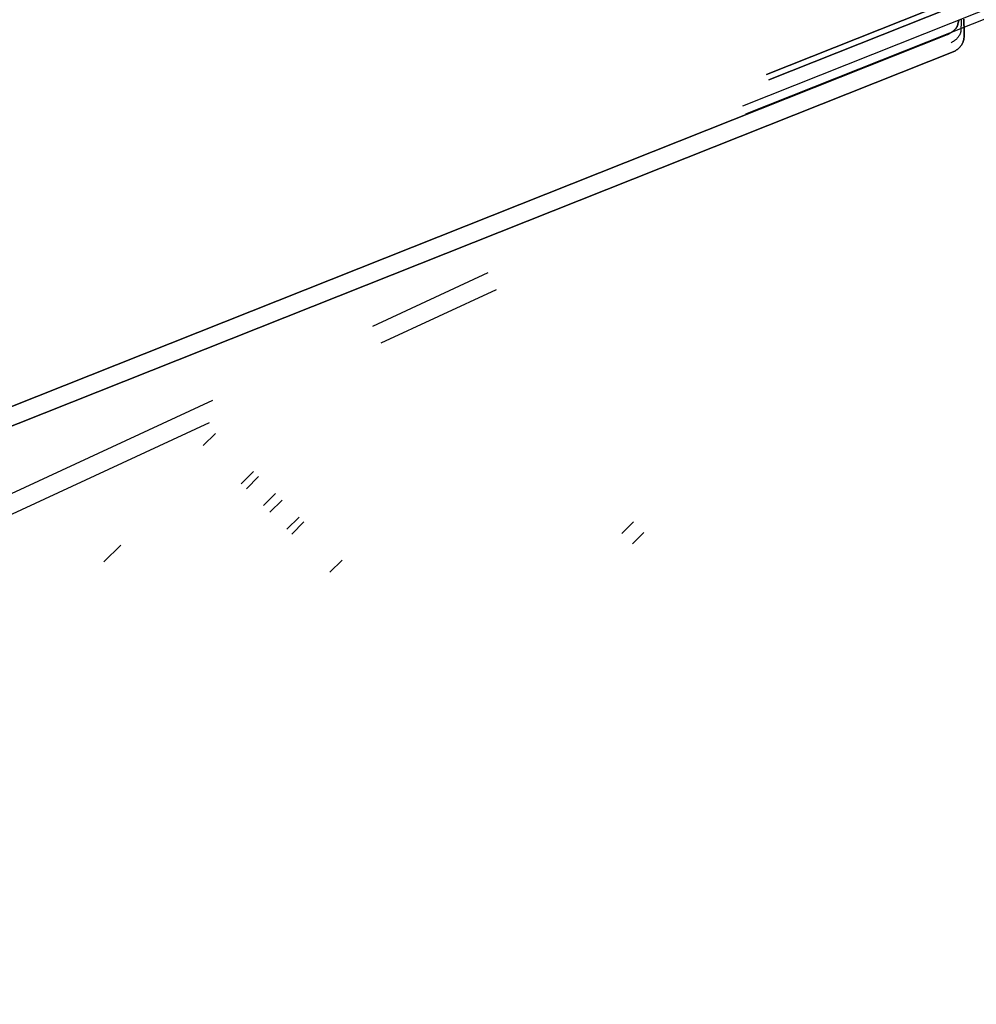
# Model space of a CAD drawing. Header units: millimetres. Extents: x -630 to 192, y -7 to 1615.
# Tile 37 of 249: x -541 to -466, y 4 to 82. Entities that reach past the tile are written whole.
import ezdxf

# ---------------------------------------------------------------- set-up
doc = ezdxf.new("R2010")
doc.units = ezdxf.units.MM
doc.header["$MEASUREMENT"] = 0
doc.layers.add('OVIDIO 160x80x72h', color=7, linetype='Continuous')

msp = doc.modelspace()

# ---------------------------------------------------------------- linework, layer by layer
at = {"layer": 'OVIDIO 160x80x72h', "extrusion": (-0.045678, -0.114881, 0.992329)}
for points in [[(-559.343, 30.071), (-559.343, -76.785)], [(-559.343, -76.785), (-559.343, 30.071)], [(-558.886, -76.785), (-558.886, 30.071)], [(-558.886, 30.071), (-558.886, -76.785)], [(-544.404, -63.038), (-544.404, -7.848)], [(-544.633, -62.821), (-544.633, -8.417)]]:
    msp.add_lwpolyline(points, dxfattribs=at)
at = {"layer": 'OVIDIO 160x80x72h', "extrusion": (0.12261, -0.276089, 0.953279)}
for points in [[(-445.362, 458.58), (-445.362, 486.126)], [(-445.267, 458.58), (-445.267, 485.607)], [(-395.019, 457.08), (-395.019, 455.58)], [(-395.019, 455.58), (-395.019, 457.08)], [(-398.922, 457.08), (-398.922, 455.58)], [(-402.825, 455.58), (-402.825, 457.08)], [(-402.825, 457.08), (-402.825, 455.58)], [(-402.174, 457.08), (-402.174, 455.58)], [(-401.524, 455.58), (-401.524, 457.08)], [(-401.524, 457.08), (-401.524, 455.58)], [(-406.274, 457.08), (-406.274, 455.58)], [(-412.521, 455.58), (-412.521, 457.08)], [(-412.521, 457.08), (-412.521, 455.58)], [(-411.772, 457.08), (-411.772, 455.58)], [(-411.024, 457.08), (-411.024, 455.58)], [(-411.024, 455.58), (-411.024, 457.08)], [(-440.362, 457.08), (-440.362, 455.58)], [(-467.552, 457.08), (-467.552, 455.58)], [(-466.902, 457.08), (-466.902, 455.58)], [(-466.902, 455.58), (-466.902, 457.08)], [(-471.545, 457.08), (-471.545, 455.58)], [(-476.937, 457.08), (-476.937, 455.58)], [(-476.188, 457.08), (-476.188, 455.58)], [(-476.188, 455.58), (-476.188, 457.08)]]:
    msp.add_lwpolyline(points, dxfattribs=at)
at = {"layer": 'OVIDIO 160x80x72h', "extrusion": (-0.166244, -0.166244, 0.97197)}
for points in [[(-440.444, -148.414), (-440.444, -180.078)], [(-440.444, -180.078), (-440.444, -148.414)], [(-440.444, -179.273), (-440.444, -148.042)], [(-440.444, -148.042), (-440.444, -179.273)]]:
    msp.add_lwpolyline(points, dxfattribs=at)
at = {"layer": 'OVIDIO 160x80x72h', "extrusion": (0.235702, 0.235702, 0.942809)}
for points in [[(442.342, 639.807), (442.342, 530.729)], [(441.393, 530.729), (441.393, 639.807)], [(439.496, 639.807), (439.496, 530.729)], [(438.547, 530.729), (438.547, 639.807)], [(426.006, 618.897), (426.006, 513.489)], [(422.5, 613.802), (422.5, 509.262)]]:
    msp.add_lwpolyline(points, dxfattribs=at)
at = {"layer": 'OVIDIO 160x80x72h', "extrusion": (-0.114881, -0.045678, 0.992329)}
for points in [[(-250.06, -422.78), (-250.06, -315.924)], [(-250.06, -315.924), (-250.06, -422.78)], [(-249.604, -315.924), (-249.604, -422.78)], [(-249.604, -422.78), (-249.604, -315.924)], [(-264.542, -409.033), (-264.542, -353.842)], [(-248.46, -316.577), (-248.46, -425.492)], [(-264.314, -408.816), (-264.314, -354.411)], [(-247.772, -316.578), (-247.772, -425.492)]]:
    msp.add_lwpolyline(points, dxfattribs=at)
at = {"layer": 'OVIDIO 160x80x72h', "extrusion": (1, 0, 0)}
for points in [[(80.157, 666.826), (81.471, 669.455)], [(76.806, 683.349), (78.147, 686.032)], [(74.505, 684.499), (75.846, 687.183)], [(73.545, 688.333), (72.204, 685.65)], [(43.527, 699.988), (44.869, 702.672)], [(42.66, 700.422), (41.989, 699.08)]]:
    msp.add_lwpolyline(points, dxfattribs=at)
at = {"layer": 'OVIDIO 160x80x72h', "extrusion": (0.925924, 0.315264, 0.208021)}
msp.add_lwpolyline([(225.952, 752.182), (227.234, 752.966)], dxfattribs=at)
at = {"layer": 'OVIDIO 160x80x72h', "extrusion": (0.947935, 0.180645, 0.262271)}
for points in [[(167.393, 773.422), (166.512, 772.208)], [(166.512, 772.208), (167.393, 773.422)], [(166.512, 772.208), (166.632, 772.374)]]:
    msp.add_lwpolyline(points, dxfattribs=at)
at = {"layer": 'OVIDIO 160x80x72h', "extrusion": (0.202866, 0.108989, 0.973122)}
for points in [[(292.401, 529.073), (292.401, 521.029)], [(292.401, 521.029), (292.401, 529.073)], [(291.688, 521.029), (291.688, 529.073)], [(290.975, 521.029), (290.975, 529.073)], [(290.975, 529.073), (290.975, 521.029)], [(290.603, 538.964), (290.603, 529.174)], [(290.603, 529.174), (290.603, 538.964)], [(289.891, 529.174), (289.891, 538.964)], [(289.178, 529.174), (289.178, 538.964)], [(289.178, 538.964), (289.178, 529.174)], [(291.688, 539.065), (291.688, 596.446)], [(290.975, 539.065), (290.975, 596.446)], [(290.975, 596.446), (290.975, 539.065)], [(290.603, 606.117), (290.603, 596.547)], [(290.603, 596.547), (290.603, 606.117)], [(289.891, 596.547), (289.891, 606.117)], [(289.178, 596.547), (289.178, 606.117)], [(289.178, 606.117), (289.178, 596.547)], [(291.688, 606.219), (291.688, 663.6)], [(290.975, 606.219), (290.975, 663.6)], [(290.975, 663.6), (290.975, 606.219)]]:
    msp.add_lwpolyline(points, dxfattribs=at)
at = {"layer": 'OVIDIO 160x80x72h', "extrusion": (0.202852, 0.108979, 0.973126)}
for points in [[(290.563, 519.555), (290.563, 680.21)], [(290.563, 680.21), (290.563, 519.555)], [(290.268, 680.21), (290.268, 519.555)], [(289.972, 519.555), (289.972, 680.21)], [(289.972, 680.21), (289.972, 519.555)], [(293.58, 529.065), (293.58, 539.057)], [(292.989, 539.057), (292.989, 529.065)], [(292.398, 539.057), (292.398, 529.065)], [(293.58, 596.438), (293.58, 606.21)], [(292.989, 606.21), (292.989, 596.438)]]:
    msp.add_lwpolyline(points, dxfattribs=at)
at = {"layer": 'OVIDIO 160x80x72h', "extrusion": (-0.38691, 0.87123, 0.30209)}
for points in [[(401.524, 577.634), (402.824, 571.994), (402.825, 571.991)], [(402.825, 571.991), (402.824, 571.994), (401.524, 577.634)]]:
    msp.add_lwpolyline(points, dxfattribs=at)
at = {"layer": 'OVIDIO 160x80x72h', "extrusion": (0.046296, 0.021464, 0.998697)}
for points in [[(268.067, 432.084), (268.067, 442.133)], [(266.581, 432.052), (266.581, 442.094)], [(268.067, 456.071), (268.067, 557.375)], [(266.581, 457.039), (266.581, 557.55)]]:
    msp.add_lwpolyline(points, dxfattribs=at)
at = {"layer": 'OVIDIO 160x80x72h', "extrusion": (0.058701, 0.984053, 0.167909)}
for points in [[(478.273, 665.402), (476.334, 670.859)], [(477.944, 665.286), (476.005, 670.742)], [(476.005, 670.742), (477.944, 665.286)], [(534.078, 686.476), (532.139, 691.932)], [(533.749, 686.359), (531.811, 691.816)], [(531.811, 691.816), (533.749, 686.359)]]:
    msp.add_lwpolyline(points, dxfattribs=at)
at = {"layer": 'OVIDIO 160x80x72h', "extrusion": (0.202871, 0.108992, 0.973121)}
for points in [[(292.402, 596.449), (292.402, 539.068)], [(292.402, 539.068), (292.402, 596.449)]]:
    msp.add_lwpolyline(points, dxfattribs=at)
at = {"layer": 'OVIDIO 160x80x72h', "extrusion": (0.058564, 0.985466, 0.159457)}
for points in [[(486.868, 669.955), (486.867, 669.957)], [(486.867, 669.957), (486.868, 669.955)]]:
    msp.add_lwpolyline(points, dxfattribs=at)
at = {"layer": 'OVIDIO 160x80x72h', "extrusion": (0.058151, 0.986824, 0.150984)}
for points in [[(486.845, 671.201), (484.741, 676.593)], [(484.741, 676.593), (486.845, 671.201)]]:
    msp.add_lwpolyline(points, dxfattribs=at)
at = {"layer": 'OVIDIO 160x80x72h', "extrusion": (0.058152, 0.986824, 0.150988)}
for points in [[(484.413, 676.464), (486.518, 671.07)], [(484.085, 676.336), (486.19, 670.942)], [(486.19, 670.942), (484.085, 676.336)], [(540.06, 696.925), (542.166, 691.53)], [(539.732, 696.797), (541.838, 691.402)], [(541.838, 691.402), (539.732, 696.797)]]:
    msp.add_lwpolyline(points, dxfattribs=at)
at = {"layer": 'OVIDIO 160x80x72h', "extrusion": (0.922113, 0.366639, 0.123629)}
for points in [[(250.06, 723.949), (249.99, 723.927), (249.918, 723.907), (249.846, 723.889), (249.773, 723.873), (249.7, 723.858), (249.626, 723.845), (249.552, 723.834), (249.478, 723.825), (249.403, 723.817), (249.328, 723.812), (249.253, 723.808), (249.178, 723.807), (249.103, 723.807), (249.028, 723.809), (248.954, 723.813), (248.879, 723.818), (248.805, 723.826), (248.731, 723.835), (248.658, 723.847), (248.585, 723.86), (248.513, 723.874), (248.442, 723.891), (248.371, 723.909), (248.301, 723.928), (248.231, 723.95), (248.163, 723.973), (248.095, 723.997), (248.028, 724.023), (247.963, 724.05), (247.898, 724.079), (247.835, 724.109), (247.772, 724.14), (247.711, 724.173), (247.649, 724.207), (247.588, 724.243), (247.528, 724.281), (247.468, 724.32), (247.409, 724.361), (247.351, 724.404), (247.293, 724.448), (247.237, 724.493), (247.181, 724.541), (247.126, 724.589), (247.072, 724.64), (247.019, 724.692), (246.968, 724.745), (246.917, 724.799), (246.868, 724.855), (246.82, 724.913), (246.774, 724.971), (246.729, 725.031), (246.685, 725.092), (246.643, 725.154), (246.603, 725.217), (246.564, 725.281), (246.526, 725.346), (246.491, 725.412), (246.457, 725.479), (246.424, 725.547), (246.394, 725.615), (246.365, 725.684), (246.338, 725.753), (246.313, 725.823), (246.289, 725.893)], [(249.604, 725.378), (249.567, 725.367), (249.53, 725.356), (249.493, 725.347), (249.456, 725.339), (249.419, 725.331), (249.381, 725.325), (249.343, 725.319), (249.305, 725.315), (249.268, 725.311), (249.23, 725.309), (249.192, 725.307), (249.154, 725.307), (249.116, 725.307), (249.079, 725.308), (249.041, 725.31), (249.004, 725.313), (248.967, 725.317), (248.93, 725.322), (248.894, 725.328), (248.858, 725.335), (248.822, 725.342), (248.787, 725.35), (248.752, 725.359), (248.717, 725.369), (248.683, 725.38), (248.65, 725.391), (248.617, 725.403), (248.584, 725.416), (248.552, 725.429), (248.521, 725.443), (248.49, 725.458), (248.46, 725.473), (248.43, 725.489), (248.4, 725.506), (248.37, 725.523), (248.341, 725.542), (248.312, 725.561), (248.283, 725.581), (248.254, 725.601), (248.225, 725.623), (248.197, 725.645), (248.17, 725.669), (248.143, 725.693), (248.116, 725.717), (248.089, 725.743), (248.064, 725.769), (248.038, 725.796), (248.014, 725.824), (247.99, 725.853), (247.966, 725.882), (247.943, 725.912), (247.921, 725.942), (247.9, 725.973), (247.879, 726.005), (247.859, 726.037), (247.84, 726.07), (247.822, 726.104), (247.804, 726.138), (247.788, 726.172), (247.772, 726.207), (247.757, 726.242), (247.743, 726.278), (247.73, 726.314), (247.718, 726.35)]]:
    msp.add_lwpolyline(points, dxfattribs=at)
at = {"layer": 'OVIDIO 160x80x72h', "extrusion": (0.985209, 0.044172, -0.165566)}
for points in [[(75.814, 573.469), (66.618, 607.429)], [(74.483, 573.109), (65.286, 607.069)]]:
    msp.add_lwpolyline(points, dxfattribs=at)
at = {"layer": 'OVIDIO 160x80x72h', "extrusion": (0.881274, -0.265352, 0.39108)}
msp.add_lwpolyline([(-107.241, 774.727), (-149.109, 829.106)], dxfattribs=at)
at = {"layer": 'OVIDIO 160x80x72h'}
for points in [[(-525.746, 49.02), (-526.708, 48.058)], [(-523.701, 45.05), (-522.739, 46.012)], [(-522.334, 45.62), (-523.295, 44.658)], [(-521.955, 43.318), (-520.993, 44.28)], [(-520.474, 43.761), (-521.436, 42.799)], [(-520.096, 41.459), (-519.134, 42.42)], [(-518.758, 42.031), (-519.72, 41.069)], [(-492.755, 42.034), (-493.664, 41.125)], [(-492.836, 40.297), (-491.927, 41.206)], [(-533.218, 40.205), (-534.544, 38.879)], [(-516.712, 38.062), (-515.75, 39.024)]]:
    msp.add_lwpolyline(points, dxfattribs=at)
at = {"layer": 'OVIDIO 160x80x72h', "extrusion": (1, -5.42576e-05, -0.00010857)}
msp.add_lwpolyline([(45.749, 698.804), (47.09, 701.489)], dxfattribs=at)
at = {"layer": 'OVIDIO 160x80x72h', "extrusion": (0.202863, 0.108986, 0.973123)}
for points in [[(292.4, 606.216), (292.4, 596.444)], [(292.4, 663.597), (292.4, 606.216)], [(292.4, 606.216), (292.4, 663.597)]]:
    msp.add_lwpolyline(points, dxfattribs=at)
at = {"layer": 'OVIDIO 160x80x72h', "extrusion": (0.058701, 0.984053, 0.16791)}
for points in [[(532.468, 692.049), (534.406, 686.593)], [(534.406, 686.593), (532.468, 692.049)]]:
    msp.add_lwpolyline(points, dxfattribs=at)
at = {"layer": 'OVIDIO 160x80x72h', "extrusion": (0.122683, -0.276298, 0.95321)}
for points in [[(-468.218, 457.189), (-468.218, 455.689)], [(-468.218, 455.689), (-468.218, 457.189)]]:
    msp.add_lwpolyline(points, dxfattribs=at)
at = {"layer": 'OVIDIO 160x80x72h', "extrusion": (0, 1, 0)}
for points in [[(219.111, 699.504), (531.135, 699.504)], [(219.111, 698.163), (531.135, 698.163)], [(603.79, 719.866), (219.111, 719.866)], [(603.79, 721.366), (219.111, 721.366)], [(219.111, 719.866), (603.79, 719.866)], [(219.111, 721.366), (603.79, 721.366)], [(603.792, 719.481), (219.111, 719.481)], [(219.111, 717.577), (603.411, 717.577)], [(603.411, 717.577), (219.111, 717.577)], [(603.79, 719.826), (219.111, 719.826)]]:
    msp.add_lwpolyline(points, dxfattribs=at)
at = {"layer": 'OVIDIO 160x80x72h', "extrusion": (1, -4.73281e-05, -9.46979e-05)}
msp.add_lwpolyline([(42.593, 703.745), (41.251, 701.061)], dxfattribs=at)
at = {"layer": 'OVIDIO 160x80x72h', "extrusion": (0.058152, 0.986824, 0.150987)}
for points in [[(542.494, 691.658), (540.388, 697.053)], [(540.388, 697.053), (542.494, 691.658)]]:
    msp.add_lwpolyline(points, dxfattribs=at)
at = {"layer": 'OVIDIO 160x80x72h', "extrusion": (0.122673, -0.276271, 0.953219)}
for points in [[(-477.699, 457.175), (-477.699, 455.675)], [(-477.699, 455.675), (-477.699, 457.175)]]:
    msp.add_lwpolyline(points, dxfattribs=at)
at = {"layer": 'OVIDIO 160x80x72h', "extrusion": (-0.265352, 0.881274, 0.39108)}
msp.add_lwpolyline([(535.058, 548.115), (493.191, 493.736)], dxfattribs=at)
at = {"layer": 'OVIDIO 160x80x72h', "extrusion": (-7.53877e-07, 1, 0)}
for points in [[(219.111, 718.92), (603.411, 718.919)], [(603.411, 718.919), (219.111, 718.92)]]:
    msp.add_lwpolyline(points, dxfattribs=at)
at = {"layer": 'OVIDIO 160x80x72h'}
for points in [[(-467.057, 81.693, 680.762), (-467.065, 81.661, 680.774), (-467.072, 81.629, 680.786), (-467.079, 81.598, 680.799), (-467.087, 81.566, 680.812), (-467.095, 81.535, 680.826), (-467.103, 81.505, 680.84), (-467.111, 81.474, 680.855), (-467.12, 81.444, 680.87), (-467.128, 81.414, 680.886), (-467.137, 81.385, 680.902)], [(-467.137, 81.385, 680.902), (-467.128, 81.414, 680.886), (-467.12, 81.444, 680.87), (-467.111, 81.474, 680.855), (-467.103, 81.505, 680.84), (-467.095, 81.535, 680.826), (-467.087, 81.566, 680.812), (-467.079, 81.598, 680.799), (-467.072, 81.629, 680.786), (-467.065, 81.661, 680.774), (-467.057, 81.693, 680.762)], [(-466.897, 80.98, 680.314), (-466.889, 81.042, 680.276), (-466.882, 81.105, 680.24), (-466.875, 81.169, 680.206), (-466.869, 81.234, 680.173), (-466.864, 81.3, 680.142), (-466.859, 81.367, 680.113), (-466.855, 81.435, 680.086), (-466.851, 81.503, 680.061), (-466.848, 81.572, 680.038), (-466.846, 81.642, 680.016), (-466.844, 81.713, 679.997)], [(-466.686, 81.733, 679.238), (-466.681, 81.672, 679.252), (-466.677, 81.61, 679.267), (-466.674, 81.549, 679.283), (-466.67, 81.489, 679.301), (-466.667, 81.428, 679.319), (-466.664, 81.368, 679.339), (-466.662, 81.309, 679.36), (-466.66, 81.25, 679.382), (-466.658, 81.191, 679.406), (-466.656, 81.132, 679.43), (-466.655, 81.075, 679.455), (-466.654, 81.017, 679.482), (-466.653, 80.96, 679.509), (-466.653, 80.904, 679.538), (-466.653, 80.848, 679.568), (-466.654, 80.793, 679.598), (-466.655, 80.738, 679.63), (-466.656, 80.684, 679.663), (-466.657, 80.631, 679.697), (-466.659, 80.578, 679.731)], [(-466.659, 80.578, 679.731), (-466.657, 80.631, 679.697), (-466.656, 80.684, 679.663), (-466.655, 80.738, 679.63), (-466.654, 80.793, 679.598), (-466.653, 80.848, 679.568), (-466.653, 80.904, 679.538), (-466.653, 80.96, 679.509), (-466.654, 81.017, 679.482), (-466.655, 81.075, 679.455), (-466.656, 81.132, 679.43), (-466.658, 81.191, 679.406), (-466.66, 81.25, 679.382), (-466.662, 81.309, 679.36), (-466.664, 81.368, 679.339), (-466.667, 81.428, 679.319), (-466.67, 81.489, 679.301), (-466.674, 81.549, 679.283), (-466.677, 81.61, 679.267), (-466.681, 81.672, 679.252), (-466.686, 81.733, 679.238)], [(-467.137, 81.385, 680.902), (-467.139, 81.363, 680.917), (-467.142, 81.341, 680.932), (-467.146, 81.318, 680.947), (-467.151, 81.296, 680.962), (-467.156, 81.274, 680.978), (-467.163, 81.252, 680.993), (-467.17, 81.229, 681.009), (-467.179, 81.207, 681.026), (-467.188, 81.184, 681.042), (-467.199, 81.162, 681.058), (-467.21, 81.139, 681.075), (-467.222, 81.116, 681.092), (-467.236, 81.094, 681.109), (-467.25, 81.071, 681.125), (-467.266, 81.049, 681.142), (-467.282, 81.026, 681.159), (-467.299, 81.004, 681.176), (-467.317, 80.981, 681.193), (-467.337, 80.959, 681.21), (-467.357, 80.937, 681.227), (-467.378, 80.915, 681.244), (-467.401, 80.893, 681.26), (-467.424, 80.871, 681.277), (-467.448, 80.849, 681.293), (-467.474, 80.827, 681.309), (-467.5, 80.805, 681.324), (-467.527, 80.784, 681.34), (-467.556, 80.762, 681.355), (-467.585, 80.741, 681.37), (-467.616, 80.72, 681.384), (-467.647, 80.699, 681.398), (-467.679, 80.677, 681.411), (-467.713, 80.656, 681.424), (-467.747, 80.635, 681.436), (-467.782, 80.614, 681.448), (-467.819, 80.594, 681.459), (-467.856, 80.573, 681.469), (-467.895, 80.552, 681.478), (-467.934, 80.531, 681.487), (-467.975, 80.511, 681.494)], [(-467.975, 80.511, 681.494), (-467.934, 80.531, 681.487), (-467.895, 80.552, 681.478), (-467.856, 80.573, 681.469), (-467.819, 80.594, 681.459), (-467.782, 80.614, 681.448), (-467.747, 80.635, 681.436), (-467.713, 80.656, 681.424), (-467.679, 80.677, 681.411), (-467.647, 80.699, 681.398), (-467.616, 80.72, 681.384), (-467.585, 80.741, 681.37), (-467.556, 80.762, 681.355), (-467.527, 80.784, 681.34), (-467.5, 80.805, 681.324), (-467.474, 80.827, 681.309), (-467.448, 80.849, 681.293), (-467.424, 80.871, 681.277), (-467.401, 80.893, 681.26), (-467.378, 80.915, 681.244), (-467.357, 80.937, 681.227), (-467.337, 80.959, 681.21), (-467.317, 80.981, 681.193), (-467.299, 81.004, 681.176), (-467.282, 81.026, 681.159), (-467.266, 81.049, 681.142), (-467.25, 81.071, 681.125), (-467.236, 81.094, 681.109), (-467.222, 81.116, 681.092), (-467.21, 81.139, 681.075), (-467.199, 81.162, 681.058), (-467.188, 81.184, 681.042), (-467.179, 81.207, 681.026), (-467.17, 81.229, 681.009), (-467.163, 81.252, 680.993), (-467.156, 81.274, 680.978), (-467.151, 81.296, 680.962), (-467.146, 81.318, 680.947), (-467.142, 81.341, 680.932), (-467.139, 81.363, 680.917), (-467.137, 81.385, 680.902)], [(-466.898, 80.981, 680.316), (-466.897, 80.958, 680.333), (-466.897, 80.935, 680.35), (-466.898, 80.912, 680.366), (-466.899, 80.889, 680.383), (-466.9, 80.866, 680.401), (-466.902, 80.844, 680.418), (-466.904, 80.821, 680.435), (-466.907, 80.799, 680.453), (-466.91, 80.777, 680.47), (-466.914, 80.755, 680.488), (-466.919, 80.734, 680.505), (-466.923, 80.712, 680.523), (-466.934, 80.67, 680.558), (-466.947, 80.629, 680.594), (-466.961, 80.588, 680.629), (-466.977, 80.548, 680.665), (-466.995, 80.508, 680.7), (-467.014, 80.47, 680.735), (-467.035, 80.432, 680.77), (-467.058, 80.395, 680.804), (-467.082, 80.359, 680.838), (-467.108, 80.323, 680.871), (-467.135, 80.289, 680.903), (-467.164, 80.255, 680.935), (-467.194, 80.222, 680.966), (-467.225, 80.19, 680.996), (-467.257, 80.158, 681.025), (-467.291, 80.128, 681.053), (-467.326, 80.098, 681.081), (-467.362, 80.068, 681.107), (-467.399, 80.04, 681.131), (-467.437, 80.012, 681.155), (-467.477, 79.984, 681.177), (-467.517, 79.958, 681.198), (-467.557, 79.932, 681.218), (-467.599, 79.906, 681.236), (-467.641, 79.881, 681.252), (-467.663, 79.869, 681.26), (-467.685, 79.857, 681.267)], [(-467.975, 80.511, 681.494), (-567.321, 41.01, 668.175), (-568.013, 40.735, 668.082)], [(-568.013, 40.735, 668.082), (-567.321, 41.01, 668.175), (-467.975, 80.511, 681.494)], [(-466.659, 80.578, 679.731), (-466.655, 80.529, 679.768), (-466.653, 80.48, 679.805), (-466.651, 80.432, 679.842), (-466.652, 80.385, 679.88), (-466.653, 80.338, 679.918), (-466.656, 80.292, 679.957), (-466.66, 80.247, 679.996), (-466.666, 80.202, 680.036), (-466.673, 80.157, 680.076), (-466.682, 80.113, 680.116), (-466.692, 80.07, 680.157), (-466.703, 80.028, 680.198), (-466.715, 79.986, 680.238), (-466.729, 79.945, 680.279), (-466.744, 79.905, 680.319), (-466.761, 79.866, 680.359), (-466.778, 79.828, 680.398), (-466.797, 79.792, 680.436), (-466.817, 79.756, 680.474), (-466.838, 79.721, 680.511), (-466.86, 79.687, 680.548), (-466.882, 79.654, 680.583), (-466.906, 79.623, 680.618), (-466.931, 79.592, 680.652), (-466.956, 79.562, 680.684), (-466.982, 79.533, 680.716), (-467.008, 79.505, 680.746), (-467.036, 79.477, 680.776), (-467.063, 79.451, 680.804), (-467.092, 79.425, 680.831), (-467.12, 79.4, 680.857), (-467.149, 79.376, 680.882), (-467.179, 79.352, 680.906), (-467.209, 79.329, 680.929), (-467.239, 79.307, 680.95), (-467.269, 79.285, 680.971), (-467.3, 79.264, 680.99), (-467.331, 79.244, 681.008), (-467.363, 79.223, 681.025), (-467.395, 79.204, 681.041)], [(-467.395, 79.204, 681.041), (-467.363, 79.223, 681.025), (-467.331, 79.244, 681.008), (-467.3, 79.264, 680.99), (-467.269, 79.285, 680.971), (-467.239, 79.307, 680.95), (-467.209, 79.329, 680.929), (-467.179, 79.352, 680.906), (-467.149, 79.376, 680.882), (-467.12, 79.4, 680.857), (-467.092, 79.425, 680.831), (-467.063, 79.451, 680.804), (-467.036, 79.477, 680.776), (-467.008, 79.505, 680.746), (-466.982, 79.533, 680.716), (-466.956, 79.562, 680.684), (-466.931, 79.592, 680.652), (-466.906, 79.623, 680.618), (-466.882, 79.654, 680.583), (-466.86, 79.687, 680.548), (-466.838, 79.721, 680.511), (-466.817, 79.756, 680.474), (-466.797, 79.792, 680.436), (-466.778, 79.828, 680.398), (-466.761, 79.866, 680.359), (-466.744, 79.905, 680.319), (-466.729, 79.945, 680.279), (-466.715, 79.986, 680.238), (-466.703, 80.028, 680.198), (-466.692, 80.07, 680.157), (-466.682, 80.113, 680.116), (-466.673, 80.157, 680.076), (-466.666, 80.202, 680.036), (-466.66, 80.247, 679.996), (-466.656, 80.292, 679.957), (-466.653, 80.338, 679.918), (-466.652, 80.385, 679.88), (-466.651, 80.432, 679.842), (-466.653, 80.48, 679.805), (-466.655, 80.529, 679.768), (-466.659, 80.578, 679.731)], [(-467.395, 79.204, 681.041), (-566.741, 39.703, 667.722), (-567.432, 39.428, 667.629)], [(-567.432, 39.428, 667.629), (-566.741, 39.703, 667.722), (-467.395, 79.204, 681.041)]]:
    msp.add_polyline3d(points, dxfattribs=at)

doc.saveas('drawing.dxf')
